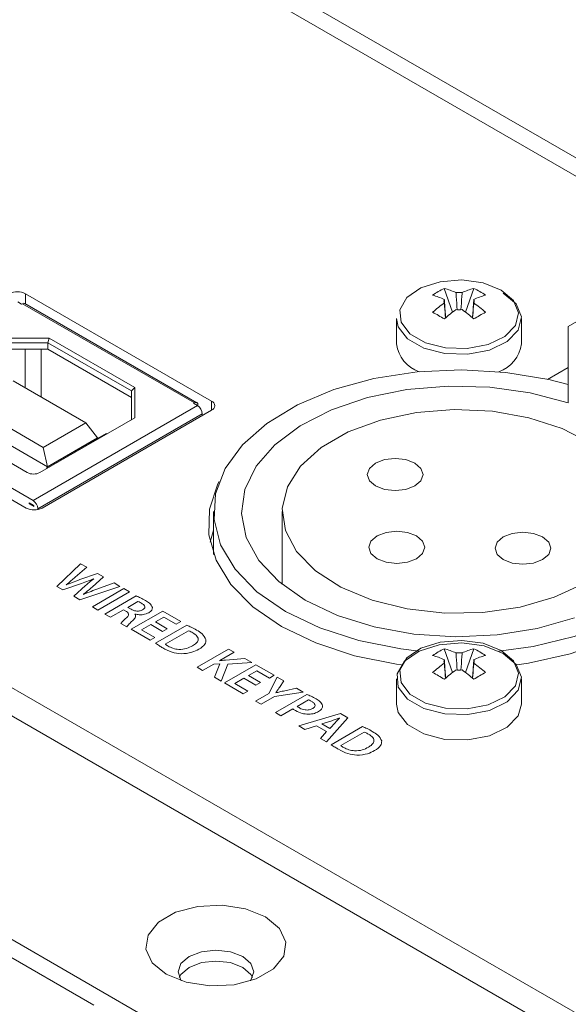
# Model space of a CAD drawing. Header units: millimetres. Extents: x 0 to 1118, y 0 to 864.
# Tile 256 of 256: x 821.27 to 827.41, y 269.7 to 280.74. Entities that reach past the tile are written whole.
import ezdxf

# ---------------------------------------------------------------- set-up
doc = ezdxf.new("R2010")
doc.units = ezdxf.units.MM

msp = doc.modelspace()

# ---------------------------------------------------------------- linework, layer by layer
at = {"color": 7, "linetype": 'Continuous', "lineweight": 15}
for p, q in [((855.007, 263.309), (807.171, 290.924)), ((854.83, 263.207), (807.157, 290.728)), ((799.025, 286.034), (846.699, 258.513)), ((846.425, 258.354), (798.831, 285.83)), ((823.418, 276.46), (821.332, 277.664)), ((826.025, 277.724), (826.117, 277.458)), ((826.356, 277.724), (826.264, 277.458)), ((821.289, 277.548), (821.245, 277.573)), ((821.298, 277.553), (821.289, 277.548)), ((823.225, 276.441), (821.298, 277.553)), ((823.253, 276.443), (821.326, 277.556)), ((827.737, 277.484), (827.414, 277.298)), ((825.49, 277.386), (825.49, 277.101)), ((826.89, 277.101), (826.89, 277.386)), ((827.414, 276.441), (827.414, 277.298)), ((821.597, 277.167), (821.009, 277.167)), ((821.582, 277.115), (821.025, 277.115)), ((821.597, 277.167), (821.582, 277.115)), ((822.519, 276.574), (821.582, 277.115)), ((821.582, 277.115), (821.582, 277.043)), ((822.556, 276.613), (821.597, 277.167)), ((821.582, 277.043), (821.025, 277.043)), ((822.519, 276.502), (821.582, 277.043)), ((827.414, 276.839), (827.182, 276.704)), ((822.008, 276.218), (821.195, 276.687)), ((822.556, 276.613), (822.519, 276.574)), ((822.519, 276.252), (822.519, 276.574)), ((822.556, 276.274), (822.556, 276.613)), ((819.255, 276.465), (821.341, 275.261)), ((821.417, 275.346), (819.402, 276.51)), ((819.946, 276.471), (821.351, 275.66)), ((820.717, 276.412), (821.531, 275.942)), ((823.26, 276.41), (821.417, 275.346)), ((823.216, 276.436), (823.225, 276.441)), ((823.26, 276.41), (823.216, 276.436)), ((823.265, 276.418), (823.265, 276.407)), ((820.587, 276.295), (821.577, 275.724)), ((823.313, 276.318), (821.47, 275.254)), ((821.517, 275.261), (823.418, 276.358)), ((823.313, 276.298), (823.313, 276.318)), ((821.493, 275.66), (822.556, 276.274)), ((821.531, 275.942), (822.008, 276.218)), ((822.139, 276.048), (822.008, 276.218)), ((822.235, 276.099), (821.572, 275.716)), ((822.244, 276.094), (822.235, 276.099)), ((821.577, 275.724), (822.139, 276.048)), ((822.139, 276.043), (822.139, 276.048)), ((821.577, 275.724), (821.531, 275.942)), ((821.572, 275.716), (821.572, 275.706)), ((821.572, 275.716), (821.581, 275.711)), ((821.577, 275.719), (821.577, 275.724)), ((821.373, 275.321), (821.417, 275.295)), ((821.373, 275.31), (821.373, 275.321)), ((821.373, 275.31), (821.382, 275.316)), ((821.426, 275.28), (821.373, 275.31)), ((821.47, 275.254), (821.47, 275.244)), ((823.44, 275.224), (823.44, 274.74)), ((824.209, 275.224), (824.209, 274.404)), ((823.44, 275.013), (823.4, 274.877)), ((821.949, 274.637), (821.682, 274.383)), ((821.889, 274.485), (822.018, 274.598)), ((822.139, 274.528), (821.941, 274.458)), ((822.018, 274.598), (821.949, 274.637)), ((822.207, 274.489), (822.139, 274.528)), ((822.079, 274.375), (822.207, 274.489)), ((822.097, 274.469), (822.098, 274.468)), ((822.325, 274.421), (822.13, 274.351)), ((822.39, 274.383), (822.325, 274.421)), ((821.682, 274.383), (821.752, 274.343)), ((821.752, 274.343), (821.959, 274.416)), ((821.789, 274.399), (821.788, 274.4)), ((822.004, 274.391), (821.873, 274.273)), ((821.942, 274.233), (822.39, 274.383)), ((822.434, 274.357), (822.081, 274.153)), ((822.143, 274.117), (822.497, 274.321)), ((822.497, 274.321), (822.434, 274.357)), ((821.873, 274.273), (821.942, 274.233)), ((821.982, 274.293), (821.981, 274.294)), ((822.573, 274.275), (822.222, 274.072)), ((822.477, 274.147), (822.591, 274.213)), ((822.081, 274.153), (822.143, 274.117)), ((822.284, 274.036), (822.43, 274.12)), ((822.43, 274.12), (822.462, 274.102)), ((822.515, 274.126), (822.477, 274.147)), ((822.871, 274.105), (822.517, 273.901)), ((823.074, 273.988), (822.871, 274.105)), ((822.222, 274.072), (822.284, 274.036)), ((822.559, 274.071), (822.56, 274.072)), ((822.788, 273.985), (822.881, 274.039)), ((822.921, 273.908), (822.788, 273.985)), ((822.881, 274.039), (823.022, 273.957)), ((823.022, 273.957), (823.074, 273.988)), ((822.402, 273.968), (822.467, 273.93)), ((822.517, 273.901), (822.729, 273.779)), ((822.633, 273.896), (822.735, 273.955)), ((822.782, 273.81), (822.633, 273.896)), ((822.735, 273.955), (822.868, 273.878)), ((823.141, 273.947), (822.789, 273.744)), ((822.868, 273.878), (822.921, 273.908)), ((822.896, 273.734), (823.158, 273.885)), ((822.729, 273.779), (822.782, 273.81)), ((823.608, 273.68), (823.255, 273.475)), ((823.671, 273.643), (823.608, 273.68)), ((826.025, 273.683), (826.117, 273.417)), ((826.356, 273.683), (826.264, 273.417)), ((823.508, 273.55), (823.671, 273.643)), ((823.51, 273.549), (823.508, 273.55)), ((823.79, 273.575), (823.574, 273.556)), ((823.87, 273.529), (823.79, 273.575)), ((823.255, 273.475), (823.317, 273.439)), ((823.317, 273.439), (823.442, 273.511)), ((823.442, 273.511), (823.511, 273.515)), ((823.511, 273.515), (823.449, 273.363)), ((823.524, 273.32), (823.598, 273.512)), ((823.914, 273.503), (823.561, 273.299)), ((823.598, 273.512), (823.87, 273.529)), ((823.831, 273.383), (823.924, 273.437)), ((824.118, 273.386), (823.914, 273.503)), ((823.924, 273.437), (824.065, 273.355)), ((823.449, 273.363), (823.524, 273.32)), ((823.676, 273.293), (823.778, 273.353)), ((823.778, 273.353), (823.912, 273.276)), ((823.964, 273.306), (823.831, 273.383)), ((824.152, 273.366), (824.057, 273.182)), ((824.065, 273.355), (824.118, 273.386)), ((824.225, 273.324), (824.152, 273.366)), ((824.177, 273.247), (824.225, 273.324)), ((825.49, 273.345), (825.49, 273.06)), ((826.89, 273.06), (826.89, 273.345)), ((823.561, 273.299), (823.772, 273.177)), ((823.825, 273.208), (823.676, 273.293)), ((823.772, 273.177), (823.825, 273.208)), ((823.912, 273.276), (823.964, 273.306)), ((824.37, 273.24), (824.237, 273.212)), ((824.443, 273.198), (824.37, 273.24)), ((824.057, 273.182), (823.91, 273.097)), ((823.91, 273.097), (823.972, 273.061)), ((823.972, 273.061), (824.121, 273.147)), ((824.121, 273.147), (824.443, 273.198)), ((824.484, 273.171), (824.133, 272.969)), ((824.137, 273.189), (824.136, 273.189)), ((824.377, 273.037), (824.503, 273.11)), ((824.195, 272.932), (824.328, 273.009)), ((824.133, 272.969), (824.195, 272.932)), ((824.862, 272.956), (824.395, 272.817)), ((824.652, 272.842), (824.766, 272.876)), ((824.705, 272.638), (824.944, 272.909)), ((824.852, 272.906), (824.853, 272.906)), ((824.944, 272.909), (824.862, 272.956)), ((824.395, 272.817), (824.461, 272.779)), ((824.461, 272.779), (824.594, 272.82)), ((824.594, 272.82), (824.706, 272.756)), ((824.743, 272.79), (824.652, 272.842)), ((824.804, 272.857), (824.743, 272.79)), ((825.11, 272.81), (824.758, 272.607)), ((824.706, 272.756), (824.636, 272.678)), ((824.636, 272.678), (824.705, 272.638)), ((824.866, 272.597), (825.128, 272.748)), ((844.253, 257.101), (819.88, 271.171)), ((822.098, 269.687), (819.911, 270.95))]:
    msp.add_line(p, q, dxfattribs=at)
at = {"color": 9, "linetype": 'Continuous', "lineweight": 15}
for p, q in [((821.332, 277.664), (821.332, 277.553)), ((821.329, 277.043), (821.329, 276.61)), ((821.506, 276.507), (821.506, 277.043)), ((823.418, 276.46), (823.418, 276.358))]:
    msp.add_line(p, q, dxfattribs=at)
at = {"color": 7, "linetype": 'Continuous', "lineweight": 15, "flags": 128}
for points in [[(826.663, 277.706), (826.46, 277.786), (826.221, 277.819), (825.978, 277.799), (825.763, 277.73), (825.606, 277.621), (825.528, 277.486), (825.54, 277.345), (825.639, 277.215), (825.813, 277.115), (826.037, 277.057), (826.283, 277.051), (826.516, 277.096), (826.705, 277.186), (826.824, 277.31), (826.858, 277.451), (826.802, 277.589), (826.663, 277.706)], [(825.49, 277.386), (825.509, 277.294), (825.613, 277.158), (825.795, 277.053), (826.03, 276.993), (826.287, 276.986), (826.531, 277.033), (826.729, 277.128), (826.854, 277.258), (826.89, 277.405), (826.831, 277.55), (826.685, 277.672), (826.685, 277.672)], [(825.745, 273.657), (825.538, 273.681), (825.066, 273.775), (824.63, 273.916), (824.246, 274.101), (823.926, 274.323), (823.681, 274.574), (823.519, 274.847), (823.445, 275.133), (823.462, 275.421), (823.569, 275.703), (823.762, 275.969), (824.036, 276.21), (824.381, 276.419), (824.786, 276.589), (825.237, 276.713), (825.72, 276.788), (826.218, 276.811), (826.715, 276.782), (827.195, 276.701), (827.414, 276.645)], [(827.484, 274.031), (827.066, 273.911), (826.616, 273.838), (826.149, 273.817), (825.685, 273.847), (825.239, 273.928), (824.828, 274.057), (824.467, 274.229), (824.169, 274.437), (823.946, 274.674), (823.806, 274.932), (823.753, 275.2), (823.79, 275.469), (823.916, 275.729), (824.125, 275.971), (824.41, 276.185), (824.761, 276.363), (825.164, 276.5), (825.605, 276.59), (826.068, 276.629), (826.535, 276.617), (826.989, 276.553), (827.414, 276.441)], [(827.591, 274.415), (827.257, 274.26), (826.874, 274.15), (826.458, 274.09), (826.03, 274.084), (825.609, 274.13), (825.215, 274.228), (824.867, 274.372), (824.581, 274.556), (824.37, 274.772), (824.245, 275.008), (824.21, 275.255), (824.268, 275.5), (824.415, 275.732), (824.646, 275.94), (824.949, 276.115), (825.31, 276.248), (825.712, 276.334), (826.137, 276.367), (826.564, 276.347), (826.973, 276.274), (827.346, 276.153), (827.665, 275.987)], [(828.526, 276.062), (828.75, 275.804), (828.89, 275.527), (828.94, 275.24), (828.9, 274.952), (828.77, 274.673), (828.555, 274.413), (828.261, 274.179), (827.9, 273.98), (827.482, 273.822), (827.021, 273.71), (826.636, 273.657)], [(825.695, 275.509), (825.594, 275.47), (825.474, 275.457), (825.355, 275.47), (825.253, 275.509), (825.186, 275.568), (825.162, 275.637), (825.186, 275.706), (825.253, 275.765), (825.355, 275.804), (825.474, 275.817), (825.594, 275.804), (825.695, 275.765), (825.763, 275.706), (825.787, 275.637), (825.763, 275.568), (825.695, 275.509)], [(823.502, 275.558), (823.488, 275.531), (823.393, 275.248), (823.386, 274.96), (823.467, 274.676), (823.634, 274.404), (823.881, 274.154), (824.202, 273.933), (824.585, 273.748), (825.018, 273.605), (825.489, 273.509), (825.544, 273.501)], [(826.837, 273.501), (826.97, 273.521), (827.436, 273.625), (827.862, 273.775), (828.236, 273.966), (828.545, 274.193), (828.78, 274.447), (828.933, 274.721), (829, 275.007), (828.978, 275.295), (828.869, 275.576)], [(825.713, 274.693), (825.612, 274.654), (825.492, 274.64), (825.373, 274.654), (825.271, 274.693), (825.203, 274.752), (825.18, 274.821), (825.203, 274.89), (825.271, 274.948), (825.373, 274.987), (825.492, 275.001), (825.612, 274.987), (825.713, 274.948), (825.781, 274.89), (825.805, 274.821), (825.781, 274.752), (825.713, 274.693)], [(827.127, 274.683), (827.026, 274.644), (826.906, 274.63), (826.787, 274.644), (826.685, 274.683), (826.618, 274.741), (826.594, 274.81), (826.618, 274.879), (826.685, 274.938), (826.787, 274.977), (826.906, 274.991), (827.026, 274.977), (827.127, 274.938), (827.195, 274.879), (827.219, 274.81), (827.195, 274.741), (827.127, 274.683)], [(826.663, 273.665), (826.46, 273.745), (826.221, 273.777), (825.978, 273.758), (825.763, 273.689), (825.606, 273.58), (825.528, 273.445), (825.54, 273.303), (825.639, 273.174), (825.813, 273.073), (826.037, 273.016), (826.283, 273.01), (826.516, 273.055), (826.705, 273.145), (826.824, 273.269), (826.858, 273.41), (826.802, 273.548), (826.663, 273.665)], [(826.685, 273.631), (826.473, 273.715), (826.223, 273.749), (825.968, 273.728), (825.743, 273.656), (825.579, 273.542), (825.497, 273.401), (825.509, 273.253), (825.613, 273.117), (825.795, 273.012), (826.03, 272.952), (826.287, 272.945), (826.531, 272.992), (826.729, 273.087), (826.854, 273.217), (826.89, 273.364), (826.831, 273.508), (826.685, 273.631)], [(825.49, 273.06), (825.509, 272.968), (825.613, 272.832), (825.795, 272.727), (826.03, 272.667), (826.287, 272.66), (826.531, 272.707), (826.729, 272.802), (826.854, 272.932), (826.89, 273.06)], [(824.023, 270.676), (823.799, 270.767), (823.534, 270.807), (823.262, 270.794), (823.014, 270.727), (822.821, 270.615), (822.705, 270.472), (822.681, 270.315), (822.752, 270.162), (822.909, 270.033), (823.133, 269.943), (823.397, 269.902), (823.67, 269.915), (823.918, 269.982), (824.111, 270.094), (824.226, 270.237), (824.25, 270.394), (824.18, 270.547), (824.023, 270.676)], [(823.766, 270.232), (823.628, 270.285), (823.466, 270.304), (823.303, 270.285), (823.165, 270.232), (823.073, 270.152), (823.041, 270.059), (823.073, 269.965), (823.077, 269.959)], [(823.854, 269.959), (823.858, 269.965), (823.891, 270.059), (823.858, 270.152), (823.766, 270.232)], [(823.766, 270.11), (823.628, 270.163), (823.466, 270.181), (823.303, 270.163), (823.165, 270.11), (823.073, 270.03), (823.054, 269.997)], [(823.877, 269.997), (823.858, 270.03), (823.766, 270.11)]]:
    msp.add_lwpolyline(points, dxfattribs=at)
at = {"color": 7, "linetype": 'Continuous', "lineweight": 15}
for centre, radius, start, end in [((821.243, 277.494), 0.192, 62.6097, 117.3903), ((826.389, 276.943), 0.862, 114.9718, 125.0229), ((825.67, 276.813), 0.865, 65.7869, 75.0164), ((825.801, 276.889), 0.865, 65.7869, 75.0164), ((826.19, 277.389), 0.29, 83.1817, 96.8183), ((826.579, 276.889), 0.865, 104.9836, 114.2131), ((825.992, 276.943), 0.862, 54.9771, 65.0282), ((826.71, 276.813), 0.865, 104.9836, 114.2131), ((821.315, 277.53), 0.0283, 65.6929, 125.6176), ((826.903, 276.328), 1.514, 125.4323, 131.7841), ((826.079, 277.582), 0.0576, 159.822, 200.178), ((826.302, 277.582), 0.0576, 339.822, 20.178), ((825.478, 276.328), 1.514, 48.2159, 54.5677), ((824.675, 275.195), 2.57, 58.3186, 61.6868), ((827.034, 276.253), 1.514, 125.4323, 131.7841), ((826.19, 277.775), 0.29, 263.1817, 276.8183), ((825.347, 276.253), 1.514, 48.2159, 54.5677), ((827.706, 275.195), 2.57, 118.3132, 121.6814), ((825.863, 277.146), 0.375, 186.8465, 251.4859), ((826.503, 277.158), 0.392, 290.0301, 351.6374), ((823.24, 276.422), 0.0246, 350.786, 129.2033), ((823.198, 276.313), 0.115, 2.6055, 57.3945), ((823.398, 276.409), 0.0546, 290.7834, 69.2166), ((821.422, 275.796), 0.154, 242.6097, 297.3903), ((821.355, 275.249), 0.115, 2.6055, 57.3945), ((821.429, 275.432), 0.192, 242.6097, 297.3903), ((821.407, 275.279), 0.0192, 2.6055, 57.3945), ((826.389, 272.901), 0.862, 114.9718, 125.0229), ((825.801, 272.847), 0.865, 65.7869, 75.0164), ((826.579, 272.847), 0.865, 104.9836, 114.2131), ((825.992, 272.901), 0.862, 54.9771, 65.0282), ((825.67, 272.772), 0.865, 65.7869, 75.0164), ((826.079, 273.541), 0.0576, 159.822, 200.178), ((826.19, 273.348), 0.29, 83.1817, 96.8183), ((826.71, 272.772), 0.865, 104.9836, 114.2131), ((826.302, 273.541), 0.0576, 339.822, 20.178), ((826.903, 272.287), 1.514, 125.4323, 131.7841), ((827.034, 272.212), 1.514, 125.4323, 131.7841), ((826.19, 273.733), 0.29, 263.1817, 276.8183), ((825.347, 272.212), 1.514, 48.2159, 54.5677), ((825.478, 272.287), 1.514, 48.2159, 54.5677), ((824.675, 271.154), 2.57, 58.3186, 61.6868), ((827.706, 271.154), 2.57, 118.3132, 121.6814)]:
    msp.add_arc(centre, radius, start, end, dxfattribs=at)
for points, knots in [([(826.17, 277.485), (826.166, 277.535), (826.161, 277.599), (826.157, 277.663), (826.156, 277.677)], [0, 0, 0, 0, 0.7792874, 1, 1, 1, 1]), ([(826.225, 277.677), (826.224, 277.663), (826.219, 277.599), (826.215, 277.535), (826.211, 277.485)], [0, 0, 0, 0, 0.220713, 1, 1, 1, 1]), ([(826.025, 277.602), (826.026, 277.588), (826.031, 277.519), (826.036, 277.449), (826.04, 277.394)], [0, 0, 0, 0, 0.203962, 1, 1, 1, 1]), ([(826.038, 277.393), (826.035, 277.436), (826.03, 277.493), (826.026, 277.549), (826.025, 277.562)], [0, 0, 0, 0, 0.770569, 1, 1, 1, 1]), ([(826.341, 277.394), (826.345, 277.449), (826.35, 277.519), (826.355, 277.588), (826.356, 277.602)], [0, 0, 0, 0, 0.796038, 1, 1, 1, 1]), ([(826.356, 277.562), (826.355, 277.549), (826.35, 277.493), (826.346, 277.436), (826.342, 277.393)], [0, 0, 0, 0, 0.229431, 1, 1, 1, 1]), ([(821.788, 274.4), (821.807, 274.416), (821.842, 274.444), (821.875, 274.472), (821.889, 274.485)], [0, 0, 0, 0, 0.559996, 1, 1, 1, 1]), ([(821.941, 274.458), (821.912, 274.447), (821.861, 274.428), (821.811, 274.408), (821.789, 274.399)], [0, 0, 0, 0, 0.560001, 1, 1, 1, 1]), ([(821.959, 274.416), (821.985, 274.425), (822.032, 274.442), (822.077, 274.46), (822.097, 274.469)], [0, 0, 0, 0, 0.559983, 1, 1, 1, 1]), ([(822.098, 274.468), (822.08, 274.454), (822.047, 274.429), (822.017, 274.403), (822.004, 274.391)], [0, 0, 0, 0, 0.559968, 1, 1, 1, 1]), ([(821.981, 274.294), (822, 274.308), (822.034, 274.335), (822.065, 274.363), (822.079, 274.375)], [0, 0, 0, 0, 0.559987, 1, 1, 1, 1]), ([(822.13, 274.351), (822.102, 274.34), (822.052, 274.321), (822.004, 274.302), (821.982, 274.293)], [0, 0, 0, 0, 0.559999, 1, 1, 1, 1]), ([(822.675, 274.224), (822.657, 274.234), (822.625, 274.252), (822.589, 274.268), (822.573, 274.275)], [0, 0, 0, 0, 0.560031, 1, 1, 1, 1]), ([(822.591, 274.213), (822.6, 274.21), (822.615, 274.203), (822.628, 274.196), (822.634, 274.192)], [0, 0, 0, 0, 0.5596175, 1, 1, 1, 1]), ([(822.755, 274.146), (822.746, 274.162), (822.73, 274.192), (822.692, 274.214), (822.675, 274.224)], [0, 0, 0, 0, 0.557321, 1, 1, 1, 1]), ([(822.462, 274.102), (822.47, 274.096), (822.487, 274.085), (822.491, 274.056), (822.473, 274.04), (822.462, 274.03)], [0, 0, 0, 0, 0.280804, 0.558873, 1, 1, 1, 1]), ([(822.644, 274.12), (822.633, 274.115), (822.611, 274.105), (822.571, 274.105), (822.539, 274.113), (822.523, 274.122), (822.515, 274.126)], [0, 0, 0, 0, 0.279558, 0.55825, 0.778831, 1, 1, 1, 1]), ([(822.56, 274.072), (822.575, 274.069), (822.604, 274.063), (822.661, 274.065), (822.693, 274.079), (822.713, 274.087)], [0, 0, 0, 0, 0.280772, 0.561599, 1, 1, 1, 1]), ([(822.634, 274.192), (822.643, 274.187), (822.661, 274.175), (822.673, 274.154), (822.665, 274.134), (822.651, 274.124), (822.644, 274.12)], [0, 0, 0, 0, 0.280926, 0.560108, 0.779437, 1, 1, 1, 1]), ([(822.713, 274.087), (822.727, 274.097), (822.752, 274.114), (822.754, 274.136), (822.755, 274.146)], [0, 0, 0, 0, 0.560324, 1, 1, 1, 1]), ([(822.462, 274.03), (822.45, 274.019), (822.427, 273.999), (822.409, 273.977), (822.402, 273.968)], [0, 0, 0, 0, 0.560242, 1, 1, 1, 1]), ([(822.467, 273.93), (822.479, 273.944), (822.501, 273.969), (822.527, 273.993), (822.538, 274.003)], [0, 0, 0, 0, 0.559619, 1, 1, 1, 1]), ([(822.538, 274.003), (822.549, 274.015), (822.564, 274.032), (822.567, 274.056), (822.562, 274.066), (822.559, 274.071)], [0, 0, 0, 0, 0.559431, 0.779792, 1, 1, 1, 1]), ([(823.249, 273.893), (823.229, 273.904), (823.195, 273.923), (823.157, 273.94), (823.141, 273.947)], [0, 0, 0, 0, 0.560025, 1, 1, 1, 1]), ([(823.158, 273.885), (823.168, 273.881), (823.185, 273.874), (823.2, 273.866), (823.206, 273.862)], [0, 0, 0, 0, 0.559764, 1, 1, 1, 1]), ([(823.354, 273.787), (823.343, 273.809), (823.322, 273.85), (823.271, 273.88), (823.249, 273.893)], [0, 0, 0, 0, 0.557897, 1, 1, 1, 1]), ([(823.206, 273.862), (823.224, 273.85), (823.26, 273.826), (823.273, 273.781), (823.248, 273.743), (823.22, 273.725), (823.205, 273.716)], [0, 0, 0, 0, 0.280533, 0.55895, 0.779067, 1, 1, 1, 1]), ([(823.275, 273.678), (823.302, 273.696), (823.349, 273.727), (823.353, 273.769), (823.354, 273.787)], [0, 0, 0, 0, 0.560354, 1, 1, 1, 1]), ([(822.789, 273.744), (822.803, 273.734), (822.829, 273.716), (822.857, 273.7), (822.87, 273.692)], [0, 0, 0, 0, 0.559919, 1, 1, 1, 1]), ([(822.87, 273.692), (822.903, 273.674), (822.962, 273.642), (823.041, 273.631), (823.075, 273.626)], [0, 0, 0, 0, 0.5610952, 1, 1, 1, 1]), ([(822.931, 273.712), (822.924, 273.716), (822.912, 273.723), (822.901, 273.731), (822.896, 273.734)], [0, 0, 0, 0, 0.5600988, 1, 1, 1, 1]), ([(823.205, 273.716), (823.183, 273.704), (823.139, 273.682), (823.055, 273.671), (822.982, 273.686), (822.948, 273.703), (822.931, 273.712)], [0, 0, 0, 0, 0.280838, 0.55918, 0.779171, 1, 1, 1, 1]), ([(823.075, 273.626), (823.117, 273.629), (823.193, 273.635), (823.25, 273.665), (823.275, 273.678)], [0, 0, 0, 0, 0.557971, 1, 1, 1, 1]), ([(823.574, 273.556), (823.562, 273.555), (823.54, 273.553), (823.519, 273.55), (823.51, 273.549)], [0, 0, 0, 0, 0.559989, 1, 1, 1, 1]), ([(826.025, 273.561), (826.026, 273.547), (826.031, 273.477), (826.036, 273.408), (826.04, 273.353)], [0, 0, 0, 0, 0.203962, 1, 1, 1, 1]), ([(826.17, 273.444), (826.166, 273.494), (826.161, 273.558), (826.157, 273.622), (826.156, 273.636)], [0, 0, 0, 0, 0.7792874, 1, 1, 1, 1]), ([(826.225, 273.636), (826.224, 273.622), (826.219, 273.558), (826.215, 273.494), (826.211, 273.444)], [0, 0, 0, 0, 0.220713, 1, 1, 1, 1]), ([(826.341, 273.353), (826.345, 273.408), (826.35, 273.477), (826.355, 273.547), (826.356, 273.561)], [0, 0, 0, 0, 0.796038, 1, 1, 1, 1]), ([(826.038, 273.352), (826.035, 273.395), (826.03, 273.451), (826.026, 273.508), (826.025, 273.521)], [0, 0, 0, 0, 0.770569, 1, 1, 1, 1]), ([(826.356, 273.521), (826.355, 273.508), (826.35, 273.451), (826.346, 273.395), (826.342, 273.352)], [0, 0, 0, 0, 0.2294313, 1, 1, 1, 1]), ([(824.136, 273.189), (824.144, 273.2), (824.158, 273.219), (824.171, 273.238), (824.177, 273.247)], [0, 0, 0, 0, 0.559983, 1, 1, 1, 1]), ([(824.237, 273.212), (824.218, 273.208), (824.185, 273.2), (824.151, 273.192), (824.137, 273.189)], [0, 0, 0, 0, 0.560001, 1, 1, 1, 1]), ([(824.588, 273.12), (824.57, 273.13), (824.537, 273.149), (824.5, 273.164), (824.484, 273.171)], [0, 0, 0, 0, 0.560115, 1, 1, 1, 1]), ([(824.503, 273.11), (824.511, 273.106), (824.525, 273.101), (824.537, 273.094), (824.543, 273.09)], [0, 0, 0, 0, 0.559678, 1, 1, 1, 1]), ([(824.662, 273.044), (824.654, 273.06), (824.639, 273.089), (824.604, 273.11), (824.588, 273.12)], [0, 0, 0, 0, 0.557729, 1, 1, 1, 1]), ([(824.328, 273.009), (824.333, 273.005), (824.342, 272.999), (824.353, 272.993), (824.357, 272.99)], [0, 0, 0, 0, 0.5599279, 1, 1, 1, 1]), ([(824.357, 272.99), (824.381, 272.978), (824.423, 272.956), (824.478, 272.95), (824.503, 272.948)], [0, 0, 0, 0, 0.560922, 1, 1, 1, 1]), ([(824.405, 273.018), (824.4, 273.021), (824.389, 273.027), (824.381, 273.034), (824.377, 273.037)], [0, 0, 0, 0, 0.560117, 1, 1, 1, 1]), ([(824.55, 273.013), (824.538, 273.007), (824.514, 272.996), (824.469, 272.995), (824.432, 273.004), (824.414, 273.013), (824.405, 273.018)], [0, 0, 0, 0, 0.280012, 0.55832, 0.778876, 1, 1, 1, 1]), ([(824.543, 273.09), (824.552, 273.084), (824.571, 273.072), (824.582, 273.049), (824.572, 273.028), (824.557, 273.018), (824.55, 273.013)], [0, 0, 0, 0, 0.2808088, 0.5596812, 0.7793003, 1, 1, 1, 1]), ([(824.615, 272.979), (824.631, 272.989), (824.659, 273.009), (824.661, 273.034), (824.662, 273.044)], [0, 0, 0, 0, 0.560221, 1, 1, 1, 1]), ([(824.503, 272.948), (824.527, 272.95), (824.569, 272.954), (824.601, 272.971), (824.615, 272.979)], [0, 0, 0, 0, 0.557866, 1, 1, 1, 1]), ([(824.766, 272.876), (824.782, 272.882), (824.811, 272.892), (824.839, 272.902), (824.852, 272.906)], [0, 0, 0, 0, 0.559991, 1, 1, 1, 1]), ([(824.853, 272.906), (824.843, 272.897), (824.826, 272.881), (824.811, 272.864), (824.804, 272.857)], [0, 0, 0, 0, 0.56002, 1, 1, 1, 1]), ([(825.218, 272.756), (825.199, 272.767), (825.165, 272.786), (825.127, 272.803), (825.11, 272.81)], [0, 0, 0, 0, 0.560025, 1, 1, 1, 1]), ([(825.128, 272.748), (825.138, 272.744), (825.155, 272.737), (825.169, 272.729), (825.176, 272.725)], [0, 0, 0, 0, 0.559764, 1, 1, 1, 1]), ([(825.176, 272.725), (825.194, 272.713), (825.23, 272.689), (825.242, 272.644), (825.218, 272.606), (825.189, 272.588), (825.175, 272.579)], [0, 0, 0, 0, 0.280533, 0.55895, 0.779067, 1, 1, 1, 1]), ([(825.324, 272.65), (825.312, 272.672), (825.291, 272.712), (825.241, 272.742), (825.218, 272.756)], [0, 0, 0, 0, 0.557897, 1, 1, 1, 1]), ([(825.244, 272.541), (825.271, 272.559), (825.319, 272.59), (825.323, 272.632), (825.324, 272.65)], [0, 0, 0, 0, 0.560354, 1, 1, 1, 1]), ([(824.758, 272.607), (824.773, 272.597), (824.799, 272.579), (824.827, 272.563), (824.839, 272.555)], [0, 0, 0, 0, 0.559919, 1, 1, 1, 1]), ([(824.839, 272.555), (824.872, 272.537), (824.932, 272.505), (825.01, 272.493), (825.045, 272.488)], [0, 0, 0, 0, 0.561095, 1, 1, 1, 1]), ([(824.9, 272.575), (824.893, 272.579), (824.881, 272.586), (824.871, 272.594), (824.866, 272.597)], [0, 0, 0, 0, 0.560099, 1, 1, 1, 1]), ([(825.175, 272.579), (825.153, 272.567), (825.109, 272.545), (825.025, 272.534), (824.952, 272.549), (824.917, 272.566), (824.9, 272.575)], [0, 0, 0, 0, 0.280838, 0.55918, 0.779171, 1, 1, 1, 1]), ([(825.045, 272.488), (825.087, 272.492), (825.163, 272.498), (825.22, 272.528), (825.244, 272.541)], [0, 0, 0, 0, 0.557971, 1, 1, 1, 1])]:
    msp.add_open_spline(points, degree=3, knots=knots, dxfattribs=at)

doc.saveas('drawing.dxf')
